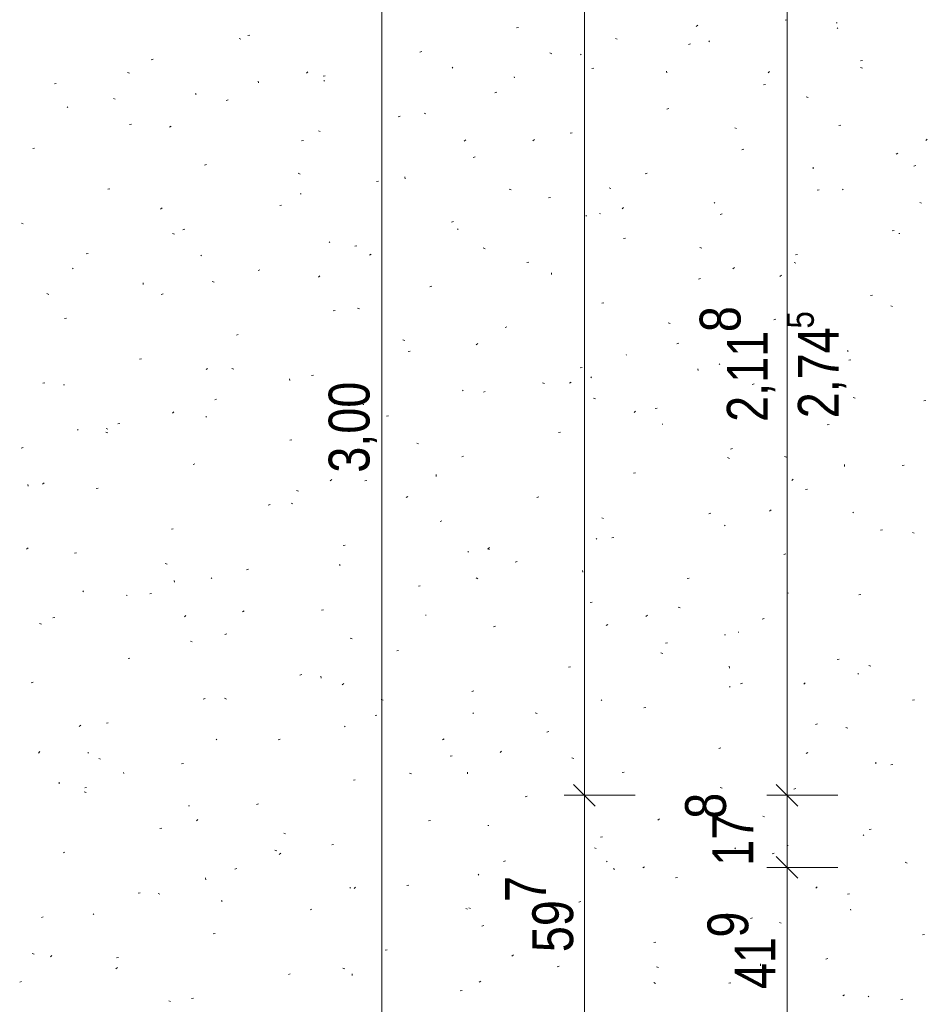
# Model space of a CAD drawing. Extents: x -740 to 300, y 62 to 1112.
# Tile 136 of 187: x -83 to -38, y 777 to 825. Entities that reach past the tile are written whole.
import ezdxf

# ---------------------------------------------------------------- set-up
doc = ezdxf.new("R2010")
doc.units = 0
doc.layers.get('0').update_dxf_attribs({"lineweight": 13})
doc.layers.add('60- 61 allgemeine Ausstattung- 4 Terrassen', color=9, linetype='Continuous', lineweight=9, true_color=0x808080)
doc.layers.add('70 -76 Bemaßung- 2 Allgemein', color=9, linetype='Continuous', lineweight=5, true_color=0x808080)
doc.styles.get("Standard").update_dxf_attribs({"font": 'ARIALN.TTF'})

# ---------------------------------------------------------------- blocks, each defined once
blk = doc.blocks.new('Referenz-A06CPVBEL0')
at = {"layer": '60- 61 allgemeine Ausstattung- 4 Terrassen', "color": 0}
for p, q in [((-45.384, 825.09), (-45.288, 825.114)), ((-42.869, 824.965), (-42.824, 824.963)), ((-58.64, 824.711), (-58.544, 824.735)), ((-49.696, 824.847), (-49.777, 824.79)), ((-42.788, 824.683), (-42.821, 824.719)), ((-72.332, 824.198), (-72.24, 824.161)), ((-71.896, 824.332), (-71.8, 824.356)), ((-53.768, 824.189), (-53.674, 824.16)), ((-49.119, 824.033), (-49.152, 824.07)), ((-63.415, 823.521), (-63.319, 823.544)), ((-57.002, 823.479), (-56.911, 823.443)), ((-50.159, 823.9), (-50.063, 823.924)), ((-76.671, 823.142), (-76.575, 823.165)), ((-55.45, 823.384), (-55.483, 823.42)), ((-41.678, 823.088), (-41.582, 823.112)), ((-77.835, 822.511), (-77.741, 822.482)), ((-68.936, 822.543), (-69.008, 822.476)), ((-61.782, 822.735), (-61.814, 822.771)), ((-54.934, 822.709), (-54.838, 822.733)), ((-51.232, 822.492), (-51.241, 822.58)), ((-46.165, 822.567), (-46.237, 822.5)), ((-41.672, 822.761), (-41.581, 822.724)), ((-71.376, 822.002), (-71.385, 822.09)), ((-68.19, 822.33), (-68.094, 822.354)), ((-68.113, 822.085), (-68.146, 822.122)), ((-58.763, 822.294), (-58.746, 822.253)), ((-81.446, 821.951), (-81.351, 821.975)), ((-59.709, 821.519), (-59.613, 821.542)), ((-46.453, 821.898), (-46.357, 821.922)), ((-78.535, 821.229), (-78.444, 821.192)), ((-74.444, 821.436), (-74.477, 821.472)), ((-72.965, 821.14), (-72.869, 821.163)), ((-44.356, 821.311), (-44.262, 821.282)), ((-80.775, 820.786), (-80.808, 820.823)), ((-51.228, 820.707), (-51.132, 820.731)), ((-64.484, 820.328), (-64.388, 820.352)), ((-63.206, 820.511), (-63.115, 820.474)), ((-77.74, 819.949), (-77.645, 819.973)), ((-75.691, 819.87), (-75.771, 819.813)), ((-68.422, 819.633), (-68.328, 819.604)), ((-47.876, 819.792), (-47.785, 819.755)), ((-42.747, 819.896), (-42.651, 819.92)), ((-69.259, 819.138), (-69.163, 819.161)), ((-61.149, 819.199), (-61.221, 819.132)), ((-57.759, 819.201), (-57.839, 819.145)), ((-56.003, 819.517), (-55.907, 819.54)), ((-38.378, 819.223), (-38.45, 819.156)), ((-82.515, 818.758), (-82.42, 818.782)), ((-47.522, 818.705), (-47.426, 818.729)), ((-60.778, 818.326), (-60.682, 818.35)), ((-39.827, 818.533), (-39.908, 818.477)), ((-74.034, 817.947), (-73.939, 817.971)), ((-44.003, 817.761), (-44.012, 817.85)), ((-39.041, 817.894), (-38.945, 817.918)), ((-69.41, 817.542), (-69.318, 817.505)), ((-65.553, 817.136), (-65.457, 817.159)), ((-64.147, 817.271), (-64.156, 817.359)), ((-52.297, 817.515), (-52.201, 817.539)), ((-78.809, 816.756), (-78.714, 816.78)), ((-59.01, 816.755), (-58.916, 816.726)), ((-54.08, 816.824), (-53.989, 816.787)), ((-43.816, 816.703), (-43.72, 816.727)), ((-42.533, 816.719), (-42.566, 816.755)), ((-69.312, 816.524), (-69.267, 816.521)), ((-57.072, 816.324), (-56.976, 816.348)), ((-76.134, 815.83), (-76.206, 815.763)), ((-70.328, 815.945), (-70.233, 815.969)), ((-53.363, 815.855), (-53.435, 815.787)), ((-48.864, 816.069), (-48.897, 816.106)), ((-38.75, 816.105), (-38.659, 816.068)), ((-55.196, 815.42), (-55.229, 815.457)), ((-54.548, 815.55), (-54.504, 815.547)), ((-48.591, 815.513), (-48.495, 815.537)), ((-83.076, 815.077), (-82.982, 815.048)), ((-75.103, 814.754), (-75.008, 814.778)), ((-61.847, 815.134), (-61.751, 815.157)), ((-61.527, 814.771), (-61.56, 814.807)), ((-40.11, 814.701), (-40.014, 814.725)), ((-75.613, 814.573), (-75.522, 814.536)), ((-53.366, 814.322), (-53.27, 814.346)), ((-39.784, 814.576), (-39.74, 814.573)), ((-67.858, 814.121), (-67.891, 814.158)), ((-66.622, 813.943), (-66.527, 813.967)), ((-60.284, 813.855), (-60.192, 813.818)), ((-49.597, 813.877), (-49.503, 813.849)), ((-79.878, 813.564), (-79.783, 813.588)), ((-74.189, 813.472), (-74.222, 813.509)), ((-65.821, 813.556), (-65.902, 813.5)), ((-44.885, 813.511), (-44.789, 813.535)), ((-80.52, 812.823), (-80.553, 812.859)), ((-58.141, 813.132), (-58.045, 813.155)), ((-47.89, 812.888), (-47.97, 812.831)), ((-44.954, 813.136), (-44.863, 813.1)), ((-71.397, 812.752), (-71.302, 812.776)), ((-68.348, 812.486), (-68.42, 812.419)), ((-56.918, 812.54), (-56.927, 812.628)), ((-49.66, 812.32), (-49.564, 812.344)), ((-45.576, 812.51), (-45.648, 812.443)), ((-77.062, 812.05), (-77.071, 812.138)), ((-73.664, 812.199), (-73.57, 812.171)), ((-62.916, 811.941), (-62.821, 811.965)), ((-81.817, 811.604), (-81.726, 811.567)), ((-76.172, 811.562), (-76.077, 811.586)), ((-41.179, 811.509), (-41.083, 811.533)), ((-66.487, 810.886), (-66.396, 810.849)), ((-54.435, 811.13), (-54.339, 811.153)), ((-40.185, 811), (-40.091, 810.971)), ((-80.947, 810.371), (-80.852, 810.395)), ((-67.691, 810.75), (-67.596, 810.774)), ((-59.21, 809.939), (-59.115, 809.963)), ((-51.158, 810.168), (-51.067, 810.131)), ((-45.954, 810.318), (-45.858, 810.342)), ((-72.466, 809.56), (-72.371, 809.584)), ((-64.251, 809.322), (-64.157, 809.293)), ((-60.561, 809.142), (-60.633, 809.075)), ((-50.729, 809.128), (-50.633, 809.151)), ((-63.985, 808.748), (-63.89, 808.772)), ((-53.232, 808.605), (-53.215, 808.564)), ((-42.279, 808.755), (-42.311, 808.792)), ((-77.241, 808.369), (-77.146, 808.393)), ((-55.504, 807.937), (-55.409, 807.961)), ((-48.61, 808.106), (-48.643, 808.142)), ((-42.248, 808.316), (-42.152, 808.34)), ((-73.884, 807.911), (-73.965, 807.854)), ((-72.691, 807.917), (-72.6, 807.88)), ((-68.76, 807.558), (-68.665, 807.582)), ((-54.941, 807.456), (-54.974, 807.493)), ((-49.688, 807.809), (-49.698, 807.898)), ((-82.016, 807.179), (-81.921, 807.203)), ((-80.991, 807.108), (-80.947, 807.105)), ((-69.832, 807.319), (-69.842, 807.407)), ((-57.362, 807.199), (-57.27, 807.162)), ((-55.952, 807.242), (-56.033, 807.186)), ((-47.023, 807.126), (-46.927, 807.149)), ((-61.272, 806.807), (-61.305, 806.844)), ((-60.279, 806.746), (-60.184, 806.77)), ((-42.032, 806.481), (-41.941, 806.444)), ((-73.535, 806.367), (-73.44, 806.391)), ((-67.603, 806.158), (-67.636, 806.194)), ((-66.227, 806.134), (-66.183, 806.131)), ((-54.839, 806.444), (-54.745, 806.415)), ((-38.542, 806.314), (-38.446, 806.338)), ((-75.546, 805.774), (-75.618, 805.706)), ((-73.934, 805.508), (-73.967, 805.545)), ((-65.054, 805.556), (-64.959, 805.58)), ((-52.775, 805.798), (-52.847, 805.731)), ((-51.798, 805.935), (-51.703, 805.959)), ((-78.31, 805.177), (-78.215, 805.201)), ((-51.464, 805.16), (-51.419, 805.157)), ((-43.317, 805.124), (-43.221, 805.147)), ((-80.266, 804.859), (-80.298, 804.896)), ((-78.905, 804.766), (-78.811, 804.737)), ((-78.895, 804.948), (-78.804, 804.912)), ((-56.573, 804.744), (-56.478, 804.768)), ((-69.829, 804.365), (-69.734, 804.389)), ((-63.565, 804.23), (-63.474, 804.193)), ((-83.085, 803.986), (-82.99, 804.01)), ((-61.348, 803.554), (-61.253, 803.578)), ((-48.092, 803.933), (-47.997, 803.957)), ((-45.426, 803.566), (-45.332, 803.538)), ((-74.604, 803.175), (-74.509, 803.199)), ((-48.236, 803.512), (-48.145, 803.475)), ((-42.459, 803.079), (-42.469, 803.167)), ((-39.611, 803.122), (-39.515, 803.145)), ((-62.603, 802.588), (-62.613, 802.676)), ((-52.867, 802.742), (-52.772, 802.766)), ((-82.747, 802.098), (-82.757, 802.186)), ((-81.946, 802.265), (-82.027, 802.209)), ((-67.76, 802.429), (-67.832, 802.362)), ((-66.123, 802.363), (-66.028, 802.387)), ((-44.988, 802.454), (-45.06, 802.386)), ((-79.379, 801.984), (-79.284, 802.008)), ((-69.493, 801.888), (-69.399, 801.86)), ((-44.386, 801.931), (-44.291, 801.955)), ((-70.898, 801.173), (-70.803, 801.197)), ((-69.769, 801.261), (-69.678, 801.225)), ((-64.015, 801.597), (-64.095, 801.54)), ((-57.642, 801.552), (-57.547, 801.576)), ((-49.161, 800.74), (-49.066, 800.764)), ((-46.083, 800.929), (-46.164, 800.872)), ((-42.024, 800.791), (-42.057, 800.828)), ((-62.417, 800.361), (-62.322, 800.385)), ((-54.44, 800.543), (-54.348, 800.506)), ((-48.355, 800.142), (-48.388, 800.179)), ((-75.673, 799.982), (-75.578, 800.006)), ((-40.68, 799.929), (-40.585, 799.953)), ((-39.11, 799.825), (-39.019, 799.788)), ((-67.192, 799.171), (-67.097, 799.195)), ((-54.686, 799.493), (-54.719, 799.529)), ((-53.936, 799.55), (-53.841, 799.574)), ((-82.745, 799.061), (-82.816, 798.994)), ((-80.449, 798.792), (-80.353, 798.815)), ((-61.017, 798.843), (-61.05, 798.88)), ((-60.08, 799.011), (-59.986, 798.982)), ((-59.973, 799.085), (-60.045, 799.018)), ((-45.455, 798.738), (-45.36, 798.762)), ((-75.973, 798.293), (-75.882, 798.256)), ((-67.348, 798.194), (-67.381, 798.23)), ((-58.711, 798.359), (-58.616, 798.383)), ((-71.967, 797.98), (-71.872, 798.004)), ((-55.374, 797.857), (-55.384, 797.945)), ((-75.518, 797.367), (-75.528, 797.455)), ((-73.68, 797.545), (-73.713, 797.581)), ((-60.643, 797.574), (-60.552, 797.537)), ((-50.23, 797.548), (-50.135, 797.572)), ((-80.011, 796.895), (-80.044, 796.932)), ((-76.743, 796.79), (-76.647, 796.813)), ((-63.486, 797.169), (-63.391, 797.193)), ((-45.314, 796.856), (-45.222, 796.819)), ((-41.749, 796.736), (-41.654, 796.76)), ((-77.907, 796.719), (-77.862, 796.716)), ((-55.005, 796.357), (-54.91, 796.381)), ((-72.077, 795.951), (-72.158, 795.895)), ((-68.261, 795.978), (-68.166, 796.002)), ((-50.668, 796.133), (-50.574, 796.104)), ((-82.177, 795.324), (-82.085, 795.287)), ((-81.518, 795.599), (-81.422, 795.623)), ((-74.958, 795.717), (-75.03, 795.65)), ((-63.143, 795.745), (-63.099, 795.742)), ((-52.187, 795.741), (-52.259, 795.674)), ((-46.524, 795.546), (-46.429, 795.57)), ((-73.037, 794.788), (-72.941, 794.811)), ((-59.78, 795.167), (-59.685, 795.191)), ((-54.145, 795.283), (-54.226, 795.227)), ((-47.701, 794.917), (-47.685, 794.876)), ((-74.735, 794.455), (-74.64, 794.426)), ((-66.847, 794.606), (-66.756, 794.569)), ((-51.299, 794.355), (-51.204, 794.379)), ((-48.379, 794.771), (-48.335, 794.768)), ((-64.555, 793.976), (-64.46, 794)), ((-51.517, 793.887), (-51.426, 793.85)), ((-77.812, 793.597), (-77.716, 793.621)), ((-42.818, 793.544), (-42.723, 793.568)), ((-56.074, 793.165), (-55.979, 793.189)), ((-48.145, 793.127), (-48.154, 793.215)), ((-41.769, 792.828), (-41.802, 792.864)), ((-41.256, 793.255), (-41.161, 793.227)), ((-82.587, 792.407), (-82.491, 792.43)), ((-69.331, 792.786), (-69.235, 792.809)), ((-68.289, 792.636), (-68.299, 792.724)), ((-47.593, 792.353), (-47.498, 792.377)), ((-44.4, 792.397), (-44.472, 792.33)), ((-67.171, 792.373), (-67.243, 792.306)), ((-60.849, 791.974), (-60.754, 791.998)), ((-48.1, 792.178), (-48.133, 792.215)), ((-74.106, 791.595), (-74.01, 791.619)), ((-73.051, 791.637), (-72.96, 791.6)), ((-65.322, 791.577), (-65.228, 791.549)), ((-54.431, 791.529), (-54.464, 791.565)), ((-39.112, 791.542), (-39.017, 791.566)), ((-57.721, 790.918), (-57.63, 790.882)), ((-52.368, 791.163), (-52.273, 791.187)), ((-65.625, 790.784), (-65.529, 790.807)), ((-60.762, 790.879), (-60.795, 790.916)), ((-80.14, 790.306), (-80.22, 790.25)), ((-78.881, 790.405), (-78.785, 790.428)), ((-67.094, 790.23), (-67.127, 790.267)), ((-57.143, 789.972), (-57.048, 789.996)), ((-43.887, 790.351), (-43.792, 790.375)), ((-42.392, 790.2), (-42.3, 790.163)), ((-73.425, 789.581), (-73.458, 789.617)), ((-70.4, 789.593), (-70.304, 789.617)), ((-62.208, 789.638), (-62.289, 789.581)), ((-82.156, 789.004), (-82.228, 788.937)), ((-59.385, 789.028), (-59.457, 788.961)), ((-48.662, 789.161), (-48.567, 789.185)), ((-79.756, 788.931), (-79.789, 788.968)), ((-79.255, 788.668), (-79.163, 788.631)), ((-61.919, 788.782), (-61.823, 788.805)), ((-55.91, 788.7), (-55.815, 788.671)), ((-44.276, 788.969), (-44.357, 788.913)), ((-75.175, 788.403), (-75.079, 788.426)), ((-40.916, 788.396), (-40.925, 788.484)), ((-40.181, 788.349), (-40.086, 788.373)), ((-78.039, 787.975), (-78.022, 787.934)), ((-66.694, 787.591), (-66.598, 787.615)), ((-63.925, 787.95), (-63.834, 787.913)), ((-61.06, 787.905), (-61.069, 787.993)), ((-53.437, 787.97), (-53.342, 787.994)), ((-81.204, 787.415), (-81.213, 787.503)), ((-79.95, 787.212), (-79.854, 787.236)), ((-48.595, 787.231), (-48.504, 787.195)), ((-44.956, 787.159), (-44.861, 787.183)), ((-79.976, 787.022), (-79.882, 786.993)), ((-58.213, 786.78), (-58.117, 786.804)), ((-74.822, 786.329), (-74.778, 786.326)), ((-71.469, 786.401), (-71.373, 786.424)), ((-74.37, 785.66), (-74.442, 785.593)), ((-62.988, 785.589), (-62.892, 785.613)), ((-51.598, 785.684), (-51.67, 785.617)), ((-49.731, 785.968), (-49.636, 785.992)), ((-46.497, 785.822), (-46.403, 785.793)), ((-76.244, 785.21), (-76.148, 785.234)), ((-60.058, 785.355), (-60.014, 785.352)), ((-41.25, 785.157), (-41.155, 785.181)), ((-70.129, 784.981), (-70.037, 784.944)), ((-54.507, 784.778), (-54.411, 784.802)), ((-41.514, 784.864), (-41.547, 784.9)), ((-70.564, 784.144), (-70.47, 784.115)), ((-67.763, 784.399), (-67.667, 784.422)), ((-54.799, 784.263), (-54.708, 784.226)), ((-47.845, 784.214), (-47.878, 784.251)), ((-45.295, 784.381), (-45.25, 784.378)), ((-81.019, 784.019), (-80.923, 784.043)), ((-70.27, 783.992), (-70.351, 783.936)), ((-46.025, 783.966), (-45.93, 783.99)), ((-72.538, 783.208), (-72.442, 783.232)), ((-59.282, 783.587), (-59.186, 783.611)), ((-54.177, 783.565), (-54.209, 783.602)), ((-53.831, 783.174), (-53.84, 783.263)), ((-52.339, 783.324), (-52.419, 783.268)), ((-39.47, 783.544), (-39.378, 783.507)), ((-73.975, 782.684), (-73.984, 782.772)), ((-60.508, 782.916), (-60.541, 782.952)), ((-50.801, 782.776), (-50.705, 782.8)), ((-66.839, 782.266), (-66.872, 782.303)), ((-66.583, 782.316), (-66.655, 782.249)), ((-64.057, 782.397), (-63.961, 782.42)), ((-43.812, 782.34), (-43.884, 782.273)), ((-77.313, 782.017), (-77.217, 782.041)), ((-76.332, 782.012), (-76.241, 781.975)), ((-42.319, 781.964), (-42.224, 781.988)), ((-73.17, 781.617), (-73.203, 781.654)), ((-68.832, 781.206), (-68.736, 781.23)), ((-61.151, 781.266), (-61.057, 781.238)), ((-61.003, 781.294), (-60.912, 781.257)), ((-55.576, 781.585), (-55.48, 781.609)), ((-42.171, 781.228), (-42.154, 781.187)), ((-82.088, 780.827), (-81.992, 780.851)), ((-79.501, 780.968), (-79.534, 781.004)), ((-47.095, 780.774), (-46.999, 780.798)), ((-60.351, 780.395), (-60.255, 780.418)), ((-45.673, 780.576), (-45.582, 780.539)), ((-73.607, 780.015), (-73.511, 780.039)), ((-38.613, 779.962), (-38.518, 779.986)), ((-51.87, 779.583), (-51.774, 779.607)), ((-82.536, 779.043), (-82.445, 779.007)), ((-81.568, 778.947), (-81.64, 778.88)), ((-78.382, 778.825), (-78.286, 778.849)), ((-65.126, 779.204), (-65.03, 779.228)), ((-58.797, 778.972), (-58.869, 778.905)), ((-43.389, 778.772), (-43.293, 778.796)), ((-78.333, 778.347), (-78.414, 778.29)), ((-67.207, 778.325), (-67.115, 778.288)), ((-56.645, 778.393), (-56.549, 778.416)), ((-51.739, 778.389), (-51.645, 778.36)), ((-46.602, 778.444), (-46.611, 778.532)), ((-69.901, 778.013), (-69.805, 778.037)), ((-66.746, 777.953), (-66.755, 778.041)), ((-83.157, 777.634), (-83.061, 777.658)), ((-60.401, 777.679), (-60.482, 777.622)), ((-51.877, 777.607), (-51.786, 777.57)), ((-48.164, 777.581), (-48.068, 777.605)), ((-74.676, 776.823), (-74.58, 776.847)), ((-61.42, 777.202), (-61.324, 777.226)), ((-42.469, 777.01), (-42.55, 776.954)), ((-41.259, 776.9), (-41.292, 776.937)), ((-75.805, 776.711), (-75.711, 776.682)), ((-39.683, 776.77), (-39.587, 776.794))]:
    blk.add_line(p, q, dxfattribs=at)
at = {"layer": '70 -76 Bemaßung- 2 Allgemein', "color": 0, "linetype": 'Continuous', "ltscale": 0.13}
for p, q in [((-55.296, 787.912), (-55.296, 998.852)), ((-65.296, 775.972), (-65.296, 833.852)), ((-45.296, 787.912), (-45.296, 828.152)), ((-45.296, 787.912), (-45.296, 788.973)), ((-55.296, 785.852), (-55.296, 787.912)), ((-55.296, 787.852), (-55.296, 785.792)), ((-45.296, 785.852), (-45.296, 787.912)), ((-45.296, 785.852), (-45.296, 787.912)), ((-52.796, 786.852), (-56.296, 786.852)), ((-52.796, 786.852), (-56.296, 786.852)), ((-42.796, 786.852), (-46.296, 786.852)), ((-42.796, 786.852), (-46.296, 786.852)), ((-45.296, 783.292), (-45.296, 786.852)), ((-55.296, 775.972), (-55.296, 785.792)), ((-45.296, 784.292), (-45.296, 782.232)), ((-45.296, 784.292), (-45.296, 782.232)), ((-42.796, 783.292), (-46.296, 783.292)), ((-42.796, 783.292), (-46.296, 783.292)), ((-45.296, 782.232), (-45.296, 781.171)), ((-45.296, 775.972), (-45.296, 782.232)), ((-45.296, 775.972), (-45.296, 777.033))]:
    blk.add_line(p, q, dxfattribs=at)
at = {"layer": '70 -76 Bemaßung- 2 Allgemein', "color": 0, "linetype": 'Continuous', "lineweight": 20, "ltscale": 0.2}
for p, q in [((-54.766, 786.322), (-55.827, 787.383)), ((-55.827, 787.383), (-54.766, 786.322)), ((-44.766, 786.322), (-45.827, 787.383)), ((-44.766, 786.322), (-45.827, 787.383)), ((-45.827, 783.823), (-44.766, 782.762)), ((-45.827, 783.823), (-44.766, 782.762))]:
    blk.add_line(p, q, dxfattribs=at)
at = {"layer": '70 -76 Bemaßung- 2 Allgemein', "color": 0, "linetype": 'Continuous', "ltscale": 0.13, "attachment_point": 1, "rotation": 90}
for s, insert, char_height in [('{\\fArial Narrow;8}', (-49.607, 809.702), 2.01377), ('{\\fArial Narrow;2,11}', (-48.265, 805.276), 2.01377), ('{\\fArial Narrow;5}', (-45.32, 809.881), 1.34258), ('{\\fArial Narrow;2,74}', (-44.761, 805.454), 2.01377), ('{\\fArial Narrow;3,00}', (-67.912, 802.768), 2.01377), ('{\\fArial Narrow;8}', (-50.325, 785.689), 2.01377), ('{\\fArial Narrow;17}', (-48.983, 783.369), 2.01377), ('{\\fArial Narrow;7}', (-59.208, 781.584), 2.01377), ('{\\fArial Narrow;59}', (-57.866, 779.111), 2.01377), ('{\\fArial Narrow;9}', (-49.225, 779.83), 2.01377), ('{\\fArial Narrow;41}', (-47.883, 777.288), 2.01377)]:
    blk.add_mtext(s, dxfattribs=dict(at, insert=insert, char_height=char_height))

msp = doc.modelspace()

# ---------------------------------------------------------------- block references
at = {"color": 8, "lineweight": 13, "ltscale": 0.13, "true_color": 0x808080}
msp.add_blockref('Referenz-A06CPVBEL0', (0, 0), dxfattribs=at)

doc.saveas('drawing.dxf')
